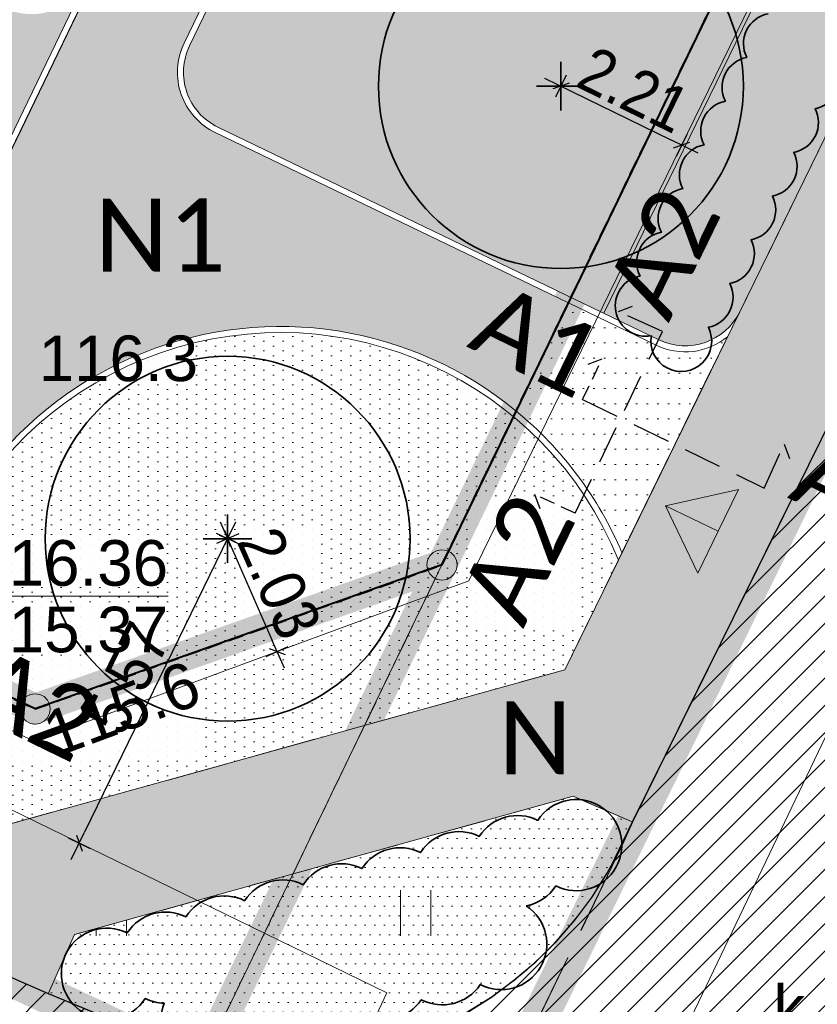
# Model space of a CAD drawing. Extents: x 6423319 to 6423678, y 5669680 to 5669855.
# Tile 5 of 29: x 6423359 to 6423372, y 5669696 to 5669713. Entities that reach past the tile are written whole.
import ezdxf
from ezdxf.enums import TextEntityAlignment as Align

# ---------------------------------------------------------------- set-up
doc = ezdxf.new("R2010")
doc.units = 0
doc.header["$PDSIZE"] = 0.75
for name, pattern in [('$0$OTWORY$0$HIDDEN', [0.375, 0.25, -0.125]), ('2 1', [3, 2, -1]), ('PRZER1-1', [2, 1, -1]), ('PRZER2-1', [3, 2, -1]), ('PRZER3-1', [4, 3, -1])]:
    doc.linetypes.add(name, pattern=pattern)
doc.layers.get('0').update_dxf_attribs({"linetype": 'CONTINUOUS', "lineweight": 13})
doc.layers.get('Defpoints').update_dxf_attribs({"linetype": 'CONTINUOUS'})
for name, color, linetype, lineweight in [('0 - PMProj. - Opisy + tabela', 7, 'CONTINUOUS', 0), ('22', 101, '$0$OTWORY$0$HIDDEN', 40), ('3 H POWIERZCHNIE', 142, 'CONTINUOUS', 18), ('3 Lawka 2', 171, 'CONTINUOUS', 5), ('3 UKŁAD 1 1', 151, 'CONTINUOUS', 9), ('_MPZP_linie rozgraniczające', 150, '$0$OTWORY$0$HIDDEN', 40), ('a1', 50, 'ByLayer', 40), ('GEPPGD', 7, 'CONTINUOUS', 18), ('GSLKRW', 7, 'CONTINUOUS', 25), ('GSPWPN_O', 7, 'CONTINUOUS', 13), ('GSSKOA', 7, 'PRZER3-1', 18), ('GSSKOD', 7, 'PRZER2-1', 18), ('GSSUTR', 7, 'PRZER2-1', 18), ('GUPIWZ_O', 7, 'CONTINUOUS', 18), ('GUPPRZ', 7, 'CONTINUOUS', 18), ('GUPPRZ_O', 7, 'CONTINUOUS', 18), ('mapa 1', 150, '$0$OTWORY$0$HIDDEN', 40), ('PMProj. - trawnik parkowy', 63, 'CONTINUOUS', 0), ('PR_Z_Drzewa liściaste', 75, 'CONTINUOUS', 20), ('PR_Z_Krzewy', 104, 'CONTINUOUS', 20), ('Z - PMProj. - wejscia do parku', 222, 'CONTINUOUS', 18), ('Z 2', 60, 'CONTINUOUS', 18), ('Z OPIS NAW', 7, 'CONTINUOUS', 20), ('z wym', 130, 'ByLayer', 30)]:
    doc.layers.add(name, color=color, linetype=linetype, lineweight=lineweight)
for name, color, linetype, lineweight, true_color in [('3 N1', 7, 'CONTINUOUS', 18, 0xe2e2e2), ('GESKKL', 7, 'PRZER3-1', 18, 0x24bc24), ('GESUZY', 7, 'PRZER1-1', 18, 0x008000), ('GULEPR', 1, 'CONTINUOUS', 18, 0xff0000), ('GULGPR', 7, 'CONTINUOUS', 18, 0xbfbf00), ('GULKPR', 7, 'CONTINUOUS', 18, 0x803300), ('z rychla blok', 7, 'CONTINUOUS', 20, 0x688f34)]:
    doc.layers.add(name, color=color, linetype=linetype, lineweight=lineweight, true_color=true_color)
doc.layers.add('3 łąki', color=7, linetype='CONTINUOUS')
doc.layers.add('PMProj. - wymiary', color=93, linetype='CONTINUOUS')
doc.layers.add('GESDZI', color=7, linetype='CONTINUOUS', lineweight=18, plot=False)
doc.styles.add('500', font='ROMANS.shx', dxfattribs={"height": 100})
doc.styles.add('BUIB', font='arial.ttf', dxfattribs={"width": 0.9, "height": 0.75})
doc.styles.add('GEO-INFO', font='arial.ttf')
doc.dimstyles.new('SKALA-500', dxfattribs={"dimscale": 10, "dimtxt": 2, "dimasz": 1.5, "dimexe": 1, "dimexo": 0.5, "dimgap": 0.5, "dimtad": 1, "dimdec": 0, "dimrnd": 1, "dimdsep": 46, "dimtxsty": '500', "dimblk1": 'WYMIAR', "dimblk2": 'WYMIAR', "dimsah": 1, "dimcen": 2, "dimse1": 1, "dimse2": 1, "dimclrd": 256, "dimclre": 256, "dimclrt": 5, "dimadec": 0, "dimazin": 0, "dimtfac": 0.5, "dimtdec": 1, "dimtix": 1, "dimtmove": 2, "dimatfit": 3, "dimldrblk": 'WYMIAR', "dimfxl": 1, "dimtolj": 1, "dimarcsym": 0})
pattern_1 = [(90, (4252822.1107, 7451227.79618), (-0.15875, 0.079375), [0, -0.15875])]

# ---------------------------------------------------------------- blocks, each defined once
blk = doc.blocks.new('POINT')
at = {"color": 0}
blk.add_point((0, 0), dxfattribs=at)
blk = doc.blocks.new('EPPGS')
at = {"color": 0}
blk.add_lwpolyline([(0, 0.5), (0.154508, 0.475528), (0.293893, 0.404508), (0.404508, 0.293893), (0.475528, 0.154508), (0.5, 0), (0.475528, -0.154508), (0.404508, -0.293893), (0.293893, -0.404508), (0.154508, -0.475528), (0, -0.5), (-0.154508, -0.475528), (-0.293893, -0.404508), (-0.404508, -0.293893), (-0.475528, -0.154508), (-0.5, 0), (-0.475528, 0.154508), (-0.404508, 0.293893), (-0.293893, 0.404508), (-0.154508, 0.475528)], close=True, dxfattribs=at)
blk = doc.blocks.new('m1')
at = {"layer": 'GSSUTR', "linetype": 'Continuous', "lineweight": 18}
h = blk.add_hatch(dxfattribs=at)
h.set_pattern_fill('PTTU04', scale=0.5, style=0)
h.set_pattern_definition([(90, (-3350, -9747.5), (-2.5, 2.5), [0.75, -4.25]), (90, (-3349.5, -9747.5), (-2.5, 2.5), [0.75, -4.25])])
h.paths.add_polyline_path([(17.841, -47.706), (9.643, -49.978), (9.211, -50.952), (10.982, -51.684), (11.347, -51.82), (11.721, -51.93), (12.102, -52.014), (12.487, -52.072), (12.956, -52.09), (13.425, -52.073), (13.891, -52.022), (14.353, -51.936), (14.806, -51.816), (15.25, -51.662), (15.681, -51.476), (16.096, -51.258), (16.495, -51.01), (16.873, -50.732), (17.23, -50.428), (17.564, -50.097), (17.872, -49.743), (18.152, -49.367), (18.404, -48.97), (18.459, -48.867), (18.816, -48.128)], flags=0)
at = {"layer": '_MPZP_linie rozgraniczające', "ltscale": 10, "const_width": 0.5}
for points in [[(31.68, 32.13), (26.27, 21.17), (21.18, 19.29), (-6.48, -38.96), (-1.4, -41.35), (4.93, -44.35), (8.997, -46.269), (15.687, -43.9), (48.451, 24.011), (31.68, 32.13)], [(15.687, -43.9), (5.264, -65.516)]]:
    blk.add_lwpolyline(points, dxfattribs=at)
at = {"layer": 'GESDZI', "color": 7, "linetype": 'Continuous', "lineweight": 18}
for points in [[(57.145, 42.032), (53.662, 34.819), (48.451, 24.011), (15.687, -43.9), (5.264, -65.516), (4.825, -66.426)], [(-30.591, -43.091), (-18.625, -48.736), (2.914, -58.887), (5.264, -65.516), (15.687, -43.9), (8.997, -46.269), (4.93, -44.35), (-1.4, -41.35), (-6.48, -38.96), (-13.74, -35.54), (-24.576, -30.422)]]:
    blk.add_lwpolyline(points, dxfattribs=at)
blk.add_lwpolyline([(48.451, 24.011), (31.68, 32.13), (26.27, 21.17), (21.18, 19.29), (-6.48, -38.96), (-1.4, -41.35), (1.55, -35.35), (7.68, -38.3), (4.93, -44.35), (8.997, -46.269), (15.687, -43.9)], close=True, dxfattribs=at)
at = {"layer": 'GESKKL', "color": 82, "linetype": 'PRZER3-1', "lineweight": 18, "ltscale": 0.5, "true_color": 0x24bc24}
blk.add_lwpolyline([(48.451, 24.011), (31.68, 32.13), (26.27, 21.17), (21.18, 19.29), (-6.48, -38.96), (-1.4, -41.35), (1.55, -35.35), (7.68, -38.3), (4.93, -44.35), (8.997, -46.269), (15.687, -43.9)], close=True, dxfattribs=at)
at = {"layer": 'GESUZY', "color": 96, "linetype": 'PRZER1-1', "lineweight": 18, "ltscale": 0.5, "true_color": 0x008000}
for points in [[(4.825, -66.426), (5.264, -65.516), (15.687, -43.9), (48.451, 24.011), (53.662, 34.819), (57.145, 42.032)], [(-24.576, -30.422), (-13.74, -35.54), (-6.48, -38.96), (-1.4, -41.35), (4.93, -44.35), (8.997, -46.269), (15.687, -43.9), (5.264, -65.516)]]:
    blk.add_lwpolyline(points, dxfattribs=at)
blk.add_lwpolyline([(48.451, 24.011), (31.68, 32.13), (26.27, 21.17), (21.18, 19.29), (-6.48, -38.96), (-1.4, -41.35), (1.55, -35.35), (7.68, -38.3), (4.93, -44.35), (8.997, -46.269), (15.687, -43.9)], close=True, dxfattribs=at)
at = {"layer": 'GSLKRW', "color": 7, "linetype": 'Continuous', "lineweight": 25}
for points in [[(-3.75, -44.88), (7.18, -50.06), (9.21, -50.95), (10.98, -51.68)], [(16.1, -51.26), (16.5, -51.01), (16.87, -50.73), (17.23, -50.43), (17.56, -50.1), (17.87, -49.74), (18.15, -49.37), (18.4, -48.97), (18.63, -48.56), (18.82, -48.13), (32.29, -20.82)]]:
    blk.add_lwpolyline(points, dxfattribs=at)
at = {"layer": 'GSSKOA', "color": 7, "linetype": 'PRZER3-1', "lineweight": 18, "ltscale": 0.5}
for points in [[(61.66, 39.847), (52.193, 20.055), (51.968, 19.608), (32.287, -20.818), (18.816, -48.128), (18.625, -48.557), (10.691, -64.962), (10.159, -65.975), (9.508, -67.314)], [(-3.75, -44.88), (7.18, -50.06), (9.21, -50.95), (10.98, -51.68)], [(16.1, -51.26), (16.5, -51.01), (16.87, -50.73), (17.23, -50.43), (17.56, -50.1), (17.87, -49.74), (18.15, -49.37), (18.4, -48.97), (18.63, -48.56), (10.69, -64.96)]]:
    blk.add_lwpolyline(points, dxfattribs=at)
at = {"layer": 'GSSKOD', "color": 7, "linetype": 'PRZER2-1', "lineweight": 18, "ltscale": 0.5}
blk.add_lwpolyline([(61.66, 39.847), (52.193, 20.055), (51.968, 19.608), (32.287, -20.818), (18.816, -48.128), (17.841, -47.706), (9.643, -49.978), (9.211, -50.952), (7.181, -50.058), (-3.747, -44.882), (-2.847, -42.971), (8.294, -48.241), (17.706, -45.625), (30.401, -19.645), (49.938, 20.443), (59.732, 40.78)], dxfattribs=at)
at = {"layer": 'GSSUTR', "color": 7, "linetype": 'PRZER2-1', "lineweight": 18, "ltscale": 0.5}
blk.add_lwpolyline([(16.096, -51.258), (16.495, -51.01), (16.873, -50.732), (17.23, -50.428), (17.564, -50.097), (17.872, -49.743), (18.152, -49.367), (18.404, -48.97), (18.459, -48.867), (18.816, -48.128), (17.841, -47.706), (9.643, -49.978), (9.211, -50.952), (10.982, -51.684)], dxfattribs=at)
at = {"layer": 'GULEPR', "color": 1, "linetype": 'Continuous', "lineweight": 18, "true_color": 0xff0000}
blk.add_lwpolyline([(-18.617, -48.906), (-17.84, -48.04), (-12.62, -36.64), (8.98, -46.8), (16.13, -44.16), (36.66, -2.12), (54.081, -10.367)], dxfattribs=at)
at = {"layer": 'GULGPR', "color": 52, "linetype": 'Continuous', "lineweight": 18, "true_color": 0xbfbf00}
blk.add_lwpolyline([(-3.714, -42.148), (5.15, -46.4), (7.54, -47.5), (8.13, -47.7), (14.78, -50.94), (9.82, -61.47), (16.639, -64.789)], dxfattribs=at)
at = {"layer": 'GULKPR', "color": 36, "linetype": 'Continuous', "lineweight": 18, "true_color": 0x803300}
blk.add_lwpolyline([(16.586, -58.022), (33.361, -22.971)], dxfattribs=at)
at = {"layer": 'GUPPRZ_O', "color": 52, "linetype": 'Continuous', "lineweight": 9, "true_color": 0xbfbf00, "flags": 128}
for points in [[(11.183, -44.416), (7.98, -44.416), (7.54, -47.5)], [(7.98, -44.416), (11.183, -44.416)]]:
    blk.add_lwpolyline(points, dxfattribs=at)
at = {"layer": 'GEPPGD', "color": 7, "lineweight": 18, "xscale": 0.5, "yscale": 0.5}
for p in [(15.687, -43.9), (8.997, -46.269)]:
    blk.add_blockref('EPPGS', p, dxfattribs=at)
at = {"layer": 'GUPPRZ', "color": 1, "lineweight": 18, "true_color": 0xff0000}
blk.add_blockref('POINT', (8.98, -46.8), dxfattribs=at)
at = {"layer": 'GSPWPN_O', "color": 7, "linetype": 'Continuous', "lineweight": 0, "style": 'GEO-INFO'}
blk.add_text('116.3', height=0.75, dxfattribs=at).set_placement((9.056, -40.503), align=Align.MIDDLE_LEFT)
at = {"layer": 'GUPIWZ_O', "color": 7, "linetype": 'Continuous', "lineweight": 0, "style": 'GEO-INFO'}
blk.add_text('k', height=0.75, dxfattribs=at).set_placement((21.399, -51.168), align=Align.MIDDLE)
at = {"layer": 'GUPPRZ_O', "color": 52, "linetype": 'Continuous', "lineweight": 0, "true_color": 0xbfbf00, "style": 'GEO-INFO'}
for s, p in [('116.36', (7.98, -44.243)), ('115.37', (7.98, -45.338))]:
    blk.add_text(s, height=0.75, dxfattribs=at).set_placement(p)
at = {"layer": 'GUPPRZ_O', "color": 1, "linetype": 'Continuous', "lineweight": 0, "true_color": 0xff0000, "style": 'GEO-INFO'}
blk.add_text('115.6', height=0.75, rotation=20.3, dxfattribs=at).set_placement((9.19, -46.72), align=Align.MIDDLE_LEFT)
blk = doc.blocks.new('WE')
at = {"layer": 'Z - PMProj. - wejscia do parku', "linetype": 'Continuous'}
h = blk.add_hatch(color=256, dxfattribs=at)
h.dxf.hatch_style = 1
h.paths.add_polyline_path([(6423386.946, 5669699.495), (6423386.946, 5669697.903), (6423388.212, 5669697.903)])
h.paths.add_polyline_path([(6423386.946, 5669699.495), (6423385.681, 5669697.903), (6423386.946, 5669697.903)])
for points in [[(6423386.946, 5669699.495), (6423386.946, 5669697.903), (6423385.681, 5669697.903), (6423386.946, 5669699.495)], [(6423386.946, 5669699.495), (6423386.946, 5669697.903), (6423388.212, 5669697.903), (6423386.946, 5669699.495)]]:
    blk.add_lwpolyline(points, dxfattribs=at)
blk = doc.blocks.new('ry')
at = {"layer": 'PR_Z_Drzewa liściaste', "lineweight": 35}
for p, q in [((6423367.642, 5669711.073), (6423367.642, 5669711.873)), ((6423367.242, 5669711.473), (6423368.042, 5669711.473)), ((6423362.162, 5669703.631), (6423362.162, 5669704.431)), ((6423361.762, 5669704.031), (6423362.562, 5669704.031))]:
    blk.add_line(p, q, dxfattribs=at)
for centre in [(6423367.642, 5669711.473), (6423362.162, 5669704.031)]:
    blk.add_circle(centre, 3, dxfattribs=at)
at = {"layer": 'PR_Z_Krzewy', "linetype": 'Continuous', "lineweight": 35, "transparency": 33554687, "flags": 128}
blk.add_lwpolyline([(6423372.875, 5669713.258, -0.5), (6423372.524, 5669712.54, -0.5), (6423372.173, 5669711.821, -0.5), (6423371.822, 5669711.102, -0.5), (6423371.471, 5669710.383, -0.5), (6423371.119, 5669709.664, -0.5), (6423370.768, 5669708.946, -0.5), (6423370.417, 5669708.227, -0.5), (6423370.066, 5669707.508, -1.392182), (6423369.129, 5669707.368, -0.998102), (6423368.943, 5669708.351, -0.5), (6423369.294, 5669709.07, -0.5), (6423369.645, 5669709.788, -0.5), (6423369.996, 5669710.507, -0.5), (6423370.347, 5669711.226, -0.5), (6423370.698, 5669711.945, -0.5), (6423371.049, 5669712.664, -0.5)], format="xyb", dxfattribs=at)
blk.add_lwpolyline([(6423367.073, 5669697.991, -0.948587), (6423366.316, 5669696.699, -0.381966), (6423365.347, 5669696.45, -0.381966), (6423364.379, 5669696.2, -0.381966), (6423363.411, 5669695.95, -0.381966), (6423362.442, 5669695.701, -0.898446), (6423361.121, 5669696.392, -0.108532), (6423360.809, 5669696.47, -2.236068), (6423360.513, 5669697.548, -0.381966), (6423361.477, 5669697.813, -0.381966), (6423362.442, 5669698.077, -0.381966), (6423363.406, 5669698.341, -0.381966), (6423364.371, 5669698.606, -0.381966), (6423365.335, 5669698.87, -0.381966), (6423366.3, 5669699.135, -0.381966), (6423367.264, 5669699.399, -2.236068), (6423367.56, 5669698.321, -0.203923)], format="xyb", close=True, dxfattribs=at)
blk = doc.blocks.new('WYMIAR')
at = {"layer": 'PMProj. - wymiary', "color": 7}
for p, q in [((0, -1), (0, 1)), ((1.5, 0), (-1, 0))]:
    blk.add_line(p, q, dxfattribs=at)
at = {"layer": 'PMProj. - wymiary', "color": 5}
blk.add_line((-0.5, -0.5), (0.5, 0.5), dxfattribs=at)
blk = doc.blocks.new('*D87')
at = {"layer": 'Defpoints', "color": 0, "transparency": 16777216}
for p in [(6423367.642, 5669711.473), (6423369.628, 5669710.503), (6423369.628, 5669710.503)]:
    blk.add_point(p, dxfattribs=at)
at = {"layer": 'PMProj. - wymiary', "color": 252, "lineweight": -2, "transparency": 16777216}
blk.add_line((6423367.821, 5669711.386), (6423369.448, 5669710.591), dxfattribs=at)
at = {"layer": 'PMProj. - wymiary', "color": 252, "lineweight": -2, "transparency": 16777216, "xscale": 0.2, "yscale": 0.2, "zscale": 0.2}
for p, rotation in [((6423367.642, 5669711.473), 153.9716873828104), ((6423369.628, 5669710.503), 333.9716873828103)]:
    blk.add_blockref('WYMIAR', p, dxfattribs=dict(at, rotation=rotation))
at = {"layer": 'PMProj. - wymiary', "color": 163, "lineweight": 5, "transparency": 16777216, "insert": (6423368.844, 5669711.417), "char_height": 0.75, "attachment_point": 5, "rotation": 333.9717, "style": 'BUIB'}
blk.add_mtext('\\A1;2.21', dxfattribs=at)
blk = doc.blocks.new('*D104')
at = {"layer": 'Defpoints', "color": 0, "transparency": 16777216}
for p in [(6423362.162, 5669704.031), (6423359.723, 5669699.024), (6423359.723, 5669699.024)]:
    blk.add_point(p, dxfattribs=at)
at = {"layer": 'PMProj. - wymiary', "color": 252, "lineweight": -2, "transparency": 16777216}
blk.add_line((6423362.075, 5669703.851), (6423359.811, 5669699.204), dxfattribs=at)
at = {"layer": 'PMProj. - wymiary', "color": 252, "lineweight": -2, "transparency": 16777216, "xscale": 0.2, "yscale": 0.2, "zscale": 0.2}
for p, rotation in [((6423362.162, 5669704.031), 64.0238206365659), ((6423359.723, 5669699.024), 244.0238206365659)]:
    blk.add_blockref('WYMIAR', p, dxfattribs=dict(at, rotation=rotation))
at = {"layer": 'PMProj. - wymiary', "color": 163, "lineweight": 5, "transparency": 16777216, "insert": (6423360.51, 5669701.738), "char_height": 0.75, "attachment_point": 5, "rotation": 64.0238, "style": 'BUIB'}
blk.add_mtext('\\A1;5.57', dxfattribs=at)
blk = doc.blocks.new('*D105')
at = {"layer": 'Defpoints', "color": 0, "transparency": 16777216}
for p in [(6423362.162, 5669704.031), (6423362.977, 5669702.176), (6423362.977, 5669702.176)]:
    blk.add_point(p, dxfattribs=at)
at = {"layer": 'PMProj. - wymiary', "color": 252, "lineweight": -2, "transparency": 16777216}
blk.add_line((6423362.243, 5669703.848), (6423362.897, 5669702.359), dxfattribs=at)
at = {"layer": 'PMProj. - wymiary', "color": 252, "lineweight": -2, "transparency": 16777216, "xscale": 0.2, "yscale": 0.2, "zscale": 0.2}
for p, rotation in [((6423362.162, 5669704.031), 113.7194776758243), ((6423362.977, 5669702.176), 293.7194776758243)]:
    blk.add_blockref('WYMIAR', p, dxfattribs=dict(at, rotation=rotation))
at = {"layer": 'PMProj. - wymiary', "color": 163, "lineweight": 5, "transparency": 16777216, "insert": (6423363.012, 5669703.298), "char_height": 0.75, "attachment_point": 5, "rotation": 293.7195, "style": 'BUIB'}
blk.add_mtext('\\A1;2.03', dxfattribs=at)

msp = doc.modelspace()

# ---------------------------------------------------------------- hatches: boundary and pattern name
at = {"layer": '0 - PMProj. - Opisy + tabela', "linetype": 'Continuous'}
h = msp.add_hatch(dxfattribs=at)
h.set_pattern_fill('ACAD_ISO07W100', scale=0.05)
h.paths.add_polyline_path([(6423395.114, 5669764.594), (6423393.82, 5669765.218, 0.097161), (6423383.338, 5669767.907), (6423375.316, 5669751.279), (6423377.748, 5669750.105), (6423370.522, 5669735.128), (6423366.721, 5669736.962), (6423359.439, 5669721.822), (6423363.222, 5669719.997), (6423355.063, 5669703.087), (6423356.978, 5669702.184, -0.5907), (6423366.907, 5669706.129), (6423367.765, 5669707.907), (6423361.96, 5669710.708, -0.414214), (6423361.447, 5669712.177), (6423383.306, 5669757.485), (6423381.775, 5669758.223, -0.414214), (6423381.309, 5669759.559), (6423383.763, 5669764.645, -0.332572), (6423385.995, 5669765.804, -0.072593), (6423393.235, 5669763.502), (6423394.332, 5669762.973)])
h = msp.add_hatch(dxfattribs=at)
h.set_pattern_fill('ACAD_ISO07W100', scale=0.05)
h.paths.add_polyline_path([(6423368.646, 5669703.8), (6423370.382, 5669707.352, -0.291914), (6423369.207, 5669707.212), (6423367.765, 5669707.907), (6423366.907, 5669706.129, -0.120891)])
at = {"layer": '3 H POWIERZCHNIE', "true_color": 0xd5ceca}
h = msp.add_hatch(color=254, dxfattribs=at)
h.dxf.hatch_style = 1
h.paths.add_polyline_path([(6423352.928, 5669728.353, 0.352572), (6423357.738, 5669710.757, -0.363404), (6423358.052, 5669709.513), (6423358.427, 5669710.289), (6423359.842, 5669713.222, -0.494212), (6423358.286, 5669712.901, -0.322392), (6423354.644, 5669728.294, -0.108057), (6423360.696, 5669736.499), (6423369.546, 5669743.564, 0.273218), (6423372.301, 5669751.684), (6423370.396, 5669759.751, -0.354081), (6423372.389, 5669764.212, -0.089729), (6423380.69, 5669766.022, -0.564634), (6423381.626, 5669764.588), (6423383.277, 5669768.009, 0.127688), (6423371.344, 5669765.367, 0.092996), (6423369.864, 5669764.018), (6423368.924, 5669762.039, 0.123816), (6423368.94, 5669759.39), (6423370.842, 5669751.336, -0.269452), (6423368.585, 5669744.716), (6423358.136, 5669736.27, 0.069362), (6423354.888, 5669732.481)])
at = {"layer": '3 H POWIERZCHNIE', "lineweight": 35, "true_color": 0xecf3de}
h = msp.add_hatch(dxfattribs=at)
h.set_pattern_fill('GRAVEL-002', color=254, scale=2.5, pattern_type=2)
h.set_pattern_definition([(0, (0.125, 0), (2.5, 2.5), [0.75, -0.875, 0.125, -0.75]), (0, (1.125, 0.5), (2.5, 2.5), [0.125, -0.625, 0.5, -1.25]), (0, (1.5, 0.625), (2.5, 2.5), [0.125, -2.375]), (0, (0.375, 0.75), (2.5, 2.5), [0.5, -2]), (0, (0.125, 1), (2.5, 2.5), [0.25, -2.25]), (0, (1.875, 1.25), (2.5, 2.5), [0.25, -0.125, 0.125, -2]), (0, (0.875, 1.375), (2.5, 2.5), [0.375, -2.125]), (0, (0.25, 1.625), (2.5, 2.5), [0.25, -2.25]), (0, (1.25, 1.875), (2.5, 2.5), [0.125, -0.75, 0.375, -1.25]), (0, (0.75, 2), (2.5, 2.5), [0.25, -2.25]), (0, (1.625, 2.125), (2.5, 2.5), [0.25, -2.25]), (0, (1.125, 2.25), (2.5, 2.5), [0.25, -2.25]), (0, (2.125, 2.375), (2.5, 2.5), [0.25, -2.25]), (90, (0, 0), (-2.5, 2.5), [0.5, -0.125, 0.25, -1, 0.5, -0.125]), (90, (0.125, 1.625), (-2.5, 2.5), [0.125, -2.375]), (90, (0.5, 0.875), (-2.5, 2.5), [0.25, -0.5, 0.125, -1.625]), (90, (0.625, 1.25), (-2.5, 2.5), [0.25, -0.5, 0.375, -1.375]), (90, (1, 0.625), (-2.5, 2.5), [0.125, -1.25, 0.25, -0.125, 0.25, -0.5]), (90, (1.125, 0.375), (-2.5, 2.5), [0.125, -2.375]), (90, (1.375, 1.125), (-2.5, 2.5), [0.125, -0.125, 0.375, -1.875]), (90, (1.5, 0.75), (-2.5, 2.5), [0.25, -1, 0.125, -0.125, 0.125, -0.875]), (90, (1.75, 0.125), (-2.5, 2.5), [0.375, -2.125]), (90, (2, 2), (-2.5, 2.5), [0.125, -0.125, 0.125, -2.125]), (90, (2.125, 1.375), (-2.5, 2.5), [0.375, -2.125]), (90, (2.4375, 1.1875), (-2.5, 2.5), [0.125, -2.375]), (45, (0.875, 0), (0, 2.50000000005), [0.176775, -3.358758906]), (45, (0.625, 2.375), (0, 2.50000000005), [0.176775, -0.530325, 0.530325, -2.298108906]), (45, (0.875, 2), (0, 2.50000000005), [0.35355, -0.8838835, 0.176775, -2.121325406]), (45, (1.375, 1.875), (0, 2.50000000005), [0.35355, -1.2374375, 0.176775, -1.767771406]), (45, (0.375, 0.75), (0, 2.50000000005), [0.176775, -3.358758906]), (45, (1, 0.75), (0, 2.50000000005), [0.53033, -3.005203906]), (45, (1.5, 1), (0, 2.50000000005), [0.176775, -1.06066, 0.176775, -2.121323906]), (45, (1.875, 1.25), (0, 2.50000000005), [0.35355, -3.181983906]), (45, (2.375, 1.25), (0, 2.50000000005), [0.35355, -3.181983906]), (45, (2.375, 0.5), (0, 2.50000000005), [0.176775, -3.358758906]), (45, (2.125, 1.75), (0, 2.50000000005), [0.176775, -3.358758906]), (45, (1.875, 2.125), (0, 2.50000000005), [0.176775, -3.358758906]), (45, (2.375, 2.375), (0, 2.50000000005), [0.176775, -3.358758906]), (45, (0, 2.375), (0, 2.50000000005), [0.176775, -3.358758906]), (45, (1.25, 1.375), (0, 2.50000000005), [0.176775, -3.358758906]), (45, (1.5, 2.375), (0, 2.50000000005), [0.176775, -1.2374375, 0.176775, -1.944546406]), (45, (0.375, 1), (0, 2.50000000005), [0.35355, -3.181983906]), (45, (0.375, 1.625), (0, 2.50000000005), [0.530325, -3.005208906]), (135, (0.125, 1), (-2.50000000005, 3e-16), [0.265175, -3.270358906]), (135, (1.5, 0.875), (-2.50000000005, 3e-16), [0.176775, -3.358758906]), (135, (2.25, 1.25), (-2.50000000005, 3e-16), [0.176775, -3.358758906]), (135, (1.375, 1.75), (-2.50000000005, 3e-16), [0.176775, -3.358758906]), (135, (1.5, 2.125), (-2.50000000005, 3e-16), [0.176775, -3.358758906]), (135, (1.125, 2.25), (-2.50000000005, 3e-16), [0.176775, -3.358758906]), (135, (1.625, 2.125), (-2.50000000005, 3e-16), [0.176775, -3.358758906]), (135, (0.125, 0.625), (-2.50000000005, 3e-16), [0.176775, -3.358758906]), (135, (0.625, 1.5), (-2.50000000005, 3e-16), [0.176775, -3.358758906]), (135, (0.625, 0.75), (-2.50000000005, 3e-16), [0.35355, -3.181983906]), (135, (1.125, 0.5), (-2.50000000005, 3e-16), [0.35355, -3.181983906]), (135, (2.125, 1.875), (-2.50000000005, 3e-16), [0.35355, -3.181983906]), (135, (1.375, 1.25), (-2.50000000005, 3e-16), [0.176775, -3.358758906]), (135, (1.75, 0.5), (-2.50000000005, 3e-16), [0.35355, -2.12132, 0.176775, -0.883888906]), (135, (0.25, 1.625), (-2.49999875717, 1.24288e-06), [0.35355, -0.70710675, 0.35355, -2.121327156]), (135, (0, 0.25), (-2.50000000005, 3e-16), [0.3535, -0.884, 0.3535, -0.884, 0.17675, -0.883783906]), (26.56505118, (0.875, 0.75), (2.5, 1.3e-10), [0.559, -0.2795, 0.2795, -4.4721699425]), (26.56505118, (1.25, 2.25), (2.5, 1.3e-10), [0.559, -5.0311699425]), (26.56505118, (1.25, 0.5), (2.5, 1.3e-10), [0.2795, -5.3106699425]), (26.56505118, (0.125, 0.625), (2.5, 1.3e-10), [0.2795, -5.3106699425]), (26.56505118, (0.625, 1.25), (2.5, 1.3e-10), [0.2795, -5.3106699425]), (26.56505118, (0.125, 1.5), (2.5, 1.3e-10), [0.2795, -5.3106699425]), (63.43494882, (0.5, 1.75), (1.3e-10, 2.5), [0.2795, -5.3106699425]), (63.43494882, (1.375, 1.75), (1.3e-10, 2.5), [0.2795, -5.3106699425]), (63.43494882, (1.625, 0), (1.3e-10, 2.5), [0.2795, -5.3106699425]), (63.43494882, (0, 1.375), (1.3e-10, 2.5), [0.2795, -5.3106699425]), (63.43494882, (1, 0.125), (1.3e-10, 2.5), [0.2795, -1.9565, 0.2795, -3.0746699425]), (116.56505118, (0.625, 2.25), (-1.3e-10, 2.5), [0.2795, -5.3106699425]), (116.56505118, (2.125, 1.75), (-1.3e-10, 2.5), [0.2795, -5.3106699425]), (116.56505118, (1, 2.25), (-1.3e-10, 2.5), [0.2795, -5.3106699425]), (116.56505118, (0, 0.875), (-1.3e-10, 2.5), [0.2795, -5.3106699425]), (153.43494882, (1.875, 0.5), (-2.5, 1.3e-10), [0.2795, -5.3106699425]), (153.43494882, (2.375, 1.125), (-2.5, 1.3e-10), [0.2795, -5.3106699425]), (153.43494882, (0.875, 1.375), (-2.5, 1.3e-10), [0.2795, -5.3106699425]), (153.43494882, (1.25, 1.875), (-2.5, 1.3e-10), [0.2795, -5.3106699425]), (153.43494882, (2.125, 2.375), (-2.5, 1.3e-10), [0.2795, -5.3106699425]), (153.43494882, (0.375, 0), (-2.5, 1.3e-10), [0.41925, -5.1709199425])])
h.paths.add_polyline_path([(6423352.928, 5669728.353, 0.352572), (6423357.738, 5669710.757, -0.363404), (6423358.052, 5669709.513), (6423358.427, 5669710.289), (6423359.842, 5669713.222, -0.494212), (6423358.286, 5669712.901, -0.322392), (6423354.644, 5669728.294, -0.108057), (6423360.696, 5669736.499), (6423369.546, 5669743.564, 0.273218), (6423372.301, 5669751.684), (6423370.396, 5669759.751, -0.354081), (6423372.389, 5669764.212, -0.089729), (6423380.69, 5669766.022, -0.564634), (6423381.626, 5669764.588), (6423383.277, 5669768.009, 0.127688), (6423371.344, 5669765.367, 0.092996), (6423369.864, 5669764.018), (6423368.924, 5669762.039, 0.123816), (6423368.94, 5669759.39), (6423370.842, 5669751.336, -0.269452), (6423368.585, 5669744.716), (6423358.136, 5669736.27, 0.069362), (6423354.888, 5669732.481)])
at = {"layer": '3 H POWIERZCHNIE', "true_color": 0xedee99}
h = msp.add_hatch(dxfattribs=at)
h.set_pattern_fill('DOTS', color=61, scale=0.1, style=0)
h.paths.add_polyline_path([(6423368.346, 5669707.738), (6423395.051, 5669762.515), (6423394.288, 5669762.883), (6423367.808, 5669707.997)])
h = msp.add_hatch(dxfattribs=at)
h.set_pattern_fill('DOTS', color=61, scale=0.1, style=0)
h.paths.add_polyline_path([(6423370.583, 5669707.763, 0), (6423370.583, 5669707.763), (6423375.735, 5669718.306), (6423380.76, 5669728.591), (6423396.336, 5669760.551), (6423396.426, 5669760.738, 0.415049), (6423395.961, 5669762.076), (6423395.051, 5669762.515), (6423368.346, 5669707.738), (6423369.25, 5669707.302, 0.412747)])
h = msp.add_hatch(dxfattribs=at)
h.set_pattern_fill('DOTS', color=61, scale=0.1, style=0)
h.set_pattern_definition([(0, (4252822.1107, 7451227.79618), (0.079375, 0.15875), [0, -0.15875])])
h.paths.add_polyline_path([(6423359.211, 5669696.548), (6423360.327, 5669696.087, 0.082556), (6423362.487, 5669695.428, 0.222269), (6423367.453, 5669697.293, 0.096945), (6423368.816, 5669699.372), (6423367.841, 5669699.794), (6423359.643, 5669697.522)])
at = {"layer": '3 N1', "true_color": 0xc4c4c4}
h = msp.add_hatch(color=9, dxfattribs=at)
h.dxf.hatch_style = 1
h.paths.add_polyline_path([(6423341.726, 5669704.762), (6423346.858, 5669702.332), (6423356.637, 5669697.697), (6423359.211, 5669696.548), (6423359.211, 5669696.548), (6423359.643, 5669697.522), (6423367.841, 5669699.794), (6423368.816, 5669699.372), (6423378.068, 5669718.128), (6423403.026, 5669769.296), (6423401.05, 5669770.253, -0.005411), (6423401.007, 5669770.165), (6423400.84, 5669769.82), (6423398.175, 5669764.336), (6423396.426, 5669760.738), (6423396.336, 5669760.551), (6423380.76, 5669728.591), (6423375.735, 5669718.306), (6423370.583, 5669707.763, 0), (6423370.583, 5669707.763), (6423368.588, 5669703.68), (6423367.706, 5669701.875), (6423358.294, 5669699.259), (6423355.878, 5669700.402), (6423355.871, 5669700.388), (6423355.878, 5669700.402), (6423353.104, 5669701.714), (6423347.156, 5669704.535), (6423343.984, 5669706.029), (6423342.632, 5669706.669)])
at = {"layer": '3 łąki', "lineweight": 5, "true_color": 0xcfcfcf}
h = msp.add_hatch(dxfattribs=at)
h.set_pattern_fill('LINE', color=254, scale=0.1, angle=45, style=0)
h.set_pattern_definition([(45, (0, 0), (-0.224506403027, 0.224506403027), [])])
h.paths.add_polyline_path([(6423377.708, 5669703.605), (6423393.635, 5669736.457), (6423408.367, 5669766.713), (6423403.026, 5669769.296), (6423378.068, 5669718.128), (6423368.816, 5669699.372, -0.096945), (6423367.453, 5669697.293, -0.222269), (6423362.487, 5669695.428, -0.082556), (6423360.327, 5669696.087), (6423359.211, 5669696.548), (6423359.211, 5669696.548), (6423356.637, 5669697.697), (6423346.858, 5669702.332), (6423338.489, 5669706.295), (6423334.481, 5669708.193), (6423331.906, 5669702.741), (6423346.983, 5669695.619), (6423356.506, 5669691.068), (6423357.909, 5669690.263, -0.064285), (6423360.041, 5669688.293, -0.226037), (6423361.09, 5669684.22, 0.009214), (6423360.919, 5669683.247, -0.077743), (6423360.691, 5669682.538), (6423359.508, 5669680.186), (6423367.527, 5669683.025), (6423370.119, 5669688.229, -0.18344), (6423372.76, 5669690.573, -0.15656), (6423377.262, 5669690.525), (6423377.797, 5669690.323), (6423380.414, 5669695.861), (6423379.015, 5669696.758, -0.074479), (6423377.727, 5669698.849, -0.072854), (6423377.185, 5669700.888, -0.135741)])
at = {"layer": 'PMProj. - trawnik parkowy', "transparency": 33554687}
h = msp.add_hatch(dxfattribs=at)
h.set_pattern_fill('DOTS', color=256, scale=0.1, angle=90)
h.set_pattern_definition(pattern_1)
edge = h.paths.add_edge_path()
edge.add_line((6423375.476, 5669740.909), (6423371.408, 5669732.591))
edge.add_line((6423371.408, 5669732.591), (6423375.01, 5669730.853))
edge.add_line((6423375.01, 5669730.853), (6423368.492, 5669717.343))
edge.add_line((6423368.492, 5669717.343), (6423364.89, 5669719.081))
edge.add_line((6423364.89, 5669719.081), (6423361.537, 5669712.133))
edge.add_arc((6423362.438, 5669711.699), 1, 154.2448, 244.2448)
edge.add_line((6423362.003, 5669710.798), (6423367.808, 5669707.997))
edge.add_line((6423367.808, 5669707.997), (6423394.288, 5669762.883))
edge.add_line((6423394.288, 5669762.883), (6423393.034, 5669763.488))
edge.add_arc((6423381.728, 5669739.853), 26.2, 64.4358, 80.6621)
edge.add_arc((6423385.654, 5669763.732), 2, 80.6621, 154.2448)
edge.add_line((6423383.853, 5669764.601), (6423381.399, 5669759.515))
edge.add_arc((6423382.21, 5669759.124), 0.9, 154.2448, 244.2448)
edge.add_line((6423381.819, 5669758.313), (6423383.44, 5669757.531))
edge.add_line((6423383.44, 5669757.531), (6423377.032, 5669744.249))
edge.add_arc((6423433.323, 5669715.995), 62.984, 153.34605, 156.6985)
at = {"layer": 'PMProj. - trawnik parkowy'}
h = msp.add_hatch(dxfattribs=at)
h.set_pattern_fill('DOTS', color=256, scale=0.1, angle=90)
h.set_pattern_definition(pattern_1)
h.paths.add_polyline_path([(6423365.687, 5669703.6), (6423366.863, 5669706.037, 0.593781), (6423357.073, 5669702.141), (6423358.997, 5669701.231)])
h = msp.add_hatch(dxfattribs=at)
h.set_pattern_fill('DOTS', color=256, scale=0.1, angle=90)
h.set_pattern_definition(pattern_1)
h.paths.add_polyline_path([(6423357.269, 5669699.744), (6423358.294, 5669699.259), (6423367.706, 5669701.875), (6423368.588, 5669703.68, 0.123558), (6423366.863, 5669706.037), (6423365.687, 5669703.6), (6423358.997, 5669701.231), (6423357.073, 5669702.139, 0.101141)])

# ---------------------------------------------------------------- linework, layer by layer
at = {"layer": '22', "color": 6}
msp.add_lwpolyline([(6423381.68, 5669779.631), (6423376.27, 5669768.67), (6423371.18, 5669766.79), (6423357.251, 5669737.456), (6423347.499, 5669716.919), (6423343.52, 5669708.54), (6423348.6, 5669706.15), (6423354.93, 5669703.15), (6423358.997, 5669701.231), (6423365.687, 5669703.6), (6423398.451, 5669771.511), (6423370.88, 5669784.86), (6423354.528, 5669750.439), (6423340.342, 5669720.555), (6423336.26, 5669711.96), (6423343.52, 5669708.54)], dxfattribs=at)
at = {"layer": '3 UKŁAD 1 1'}
msp.add_line((6423396.336, 5669760.551), (6423370.583, 5669707.763), dxfattribs=at)
at = {"layer": '3 UKŁAD 1 1', "lineweight": 5}
for points in [[(6423359.211, 5669696.548), (6423360.327, 5669696.087, 0.082556), (6423362.487, 5669695.428, 0.222269), (6423367.453, 5669697.293, 0.096945), (6423368.816, 5669699.372), (6423370.446, 5669702.676), (6423375.374, 5669712.667), (6423378.068, 5669718.128), (6423403.026, 5669769.296)], [(6423393.191, 5669763.412, 0.072595), (6423385.979, 5669765.706, 0.332572), (6423383.853, 5669764.601), (6423381.399, 5669759.515, 0.414214), (6423381.819, 5669758.313), (6423383.44, 5669757.531), (6423361.537, 5669712.133, 0.414214), (6423362.003, 5669710.798), (6423369.25, 5669707.302, 0.412747), (6423370.583, 5669707.763, 0.291914)], [(6423367.765, 5669707.907), (6423369.207, 5669707.212, 0.291914), (6423370.382, 5669707.352, 0.291914)], [(6423366.907, 5669706.129, -0.120891), (6423368.646, 5669703.8)]]:
    msp.add_lwpolyline(points, format="xyb", dxfattribs=at)
for points in [[(6423395.114, 5669764.594), (6423393.82, 5669765.218, 0.097161), (6423383.338, 5669767.907), (6423375.316, 5669751.279), (6423377.748, 5669750.105), (6423370.522, 5669735.128), (6423366.721, 5669736.962), (6423359.439, 5669721.822), (6423363.222, 5669719.997), (6423358.517, 5669710.245), (6423355.063, 5669703.087), (6423356.978, 5669702.184, -0.5907), (6423366.907, 5669706.129), (6423367.765, 5669707.907), (6423361.96, 5669710.708, -0.414214), (6423361.447, 5669712.177), (6423383.306, 5669757.485), (6423381.775, 5669758.223, -0.414214), (6423381.309, 5669759.559), (6423383.763, 5669764.645, -0.332572), (6423385.995, 5669765.804, -0.072593), (6423393.235, 5669763.502), (6423394.332, 5669762.973)], [(6423395.114, 5669764.594), (6423393.82, 5669765.218, 0.097161), (6423383.338, 5669767.907), (6423375.316, 5669751.279), (6423377.748, 5669750.105), (6423370.522, 5669735.128), (6423366.721, 5669736.962), (6423359.439, 5669721.822), (6423363.222, 5669719.997), (6423355.063, 5669703.087), (6423356.978, 5669702.184, -0.5907), (6423366.907, 5669706.129), (6423367.765, 5669707.907), (6423361.96, 5669710.708, -0.414214), (6423361.447, 5669712.177), (6423383.306, 5669757.485), (6423381.775, 5669758.223, -0.414214), (6423381.309, 5669759.559), (6423383.763, 5669764.645, -0.332572), (6423385.995, 5669765.804, -0.072593), (6423393.235, 5669763.502), (6423394.332, 5669762.973)], [(6423368.646, 5669703.8), (6423370.382, 5669707.352, -0.291914), (6423369.207, 5669707.212), (6423367.765, 5669707.907), (6423366.907, 5669706.129, -0.120891)]]:
    msp.add_lwpolyline(points, format="xyb", close=True, dxfattribs=at)
for points in [[(6423395.051, 5669762.515), (6423368.346, 5669707.738)], [(6423358.427, 5669710.289), (6423363.088, 5669719.95)], [(6423335.381, 5669710.1), (6423339.193, 5669708.296), (6423343.984, 5669706.029), (6423347.156, 5669704.535), (6423353.104, 5669701.714), (6423358.294, 5669699.259), (6423367.706, 5669701.875), (6423368.588, 5669703.68)], [(6423368.816, 5669699.372), (6423367.841, 5669699.794), (6423359.643, 5669697.522), (6423359.211, 5669696.548), (6423356.637, 5669697.697), (6423353.701, 5669699.089), (6423346.858, 5669702.332), (6423338.489, 5669706.295), (6423334.479, 5669708.195)], [(6423370.583, 5669707.763), (6423368.588, 5669703.68)], [(6423366.863, 5669706.037), (6423366.863, 5669706.037)]]:
    msp.add_lwpolyline(points, dxfattribs=at)
msp.add_arc((6423363.03, 5669701.42), 6, 22.1211, 196.2234, dxfattribs=at)
at = {"layer": 'a1'}
for points in [[(6423398.451, 5669771.511), (6423365.687, 5669703.6)], [(6423365.687, 5669703.6), (6423358.997, 5669701.231), (6423348.6, 5669706.15), (6423343.52, 5669708.54)]]:
    msp.add_lwpolyline(points, dxfattribs=at)
at = {"layer": 'Z 2', "color": 240, "linetype": '2 1', "true_color": 0xfc1b20}
msp.add_lwpolyline([(6423381.68, 5669779.63, 0.6, 0.6, 0), (6423403.027, 5669769.299, 0.6, 0.6, 0), (6423365.923, 5669693.35, 0.6, 0.6, 0), (6423341.726, 5669704.762, 0.6, 0.6, 0), (6423371.18, 5669766.79, 0.6, 0.6, 0), (6423376.27, 5669768.67, 0.6, 0.6, 0), (6423381.68, 5669779.63, 0, 0, 0)], format="xyseb", dxfattribs=at)
at = {"layer": 'z wym', "linetype": '$0$OTWORY$0$HIDDEN'}
for p, q in [((6423368.588, 5669707.766), (6423368.934, 5669707.9)), ((6423368.317, 5669706.983), (6423367.986, 5669706.862)), ((6423371.312, 5669705.585), (6423371.444, 5669705.238)), ((6423367.206, 5669704.763), (6423367.329, 5669704.433))]:
    msp.add_line(p, q, dxfattribs=at)
at = {"layer": 'z wym', "linetype": '$0$OTWORY$0$HIDDEN', "ltscale": 2.5}
for points in [[(6423367.874, 5669704.448), (6423369.311, 5669707.44), (6423368.588, 5669707.766)], [(6423367.998, 5669706.317), (6423370.983, 5669704.864), (6423371.312, 5669705.585)]]:
    msp.add_lwpolyline(points, dxfattribs=at)
at = {"layer": 'z wym', "linetype": '$0$OTWORY$0$HIDDEN'}
for points in [[(6423367.998, 5669706.317), (6423368.317, 5669706.983)], [(6423367.874, 5669704.448), (6423367.206, 5669704.763)]]:
    msp.add_lwpolyline(points, dxfattribs=at)

# ---------------------------------------------------------------- block references
at = {"layer": '3 Lawka 2', "xscale": 0.6044210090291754, "yscale": 0.6044210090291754, "zscale": 0.6044210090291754, "rotation": 64.14081795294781}
msp.add_blockref('WE', (7813752.578, 681353.991), dxfattribs=at)
at = {"layer": 'z rychla blok'}
msp.add_blockref('ry', (0, 0), dxfattribs=at)

# ---------------------------------------------------------------- texts
at = {"layer": 'Z OPIS NAW', "char_height": 1.2, "attachment_point": 1}
for s, insert, width in [('{\\fCalibri Light|b0|i0|c0|p34;N1}', (6423359.976, 5669709.624), 4.51221), ('{\\fCalibri Light|b0|i0|c0|p34;N}', (6423366.616, 5669701.358), 2.01464)]:
    msp.add_mtext(s, dxfattribs=dict(at, insert=insert, width=width))
at = {"layer": 'Z OPIS NAW', "char_height": 1.2, "width": 2.01464, "attachment_point": 1}
for s, insert, rotation in [('{\\fCalibri Light|b0|i0|c238|p34;A2}', (6423368.332, 5669708.091), 64.0688), ('{\\fCalibri Light|b0|i0|c238|p34;A1}', (6423366.602, 5669708.275), 334.0688), ('{\\fCalibri Light|b0|i0|c238|p34;A1}', (6423371.876, 5669705.791), 334.0688), ('{\\fCalibri Light|b0|i0|c238|p34;A2}', (6423365.941, 5669703.061), 64.0688), ('{\\fCalibri Light|b0|i0|c238|p34;A2}', (6423358.343, 5669702.29), 334.0688)]:
    msp.add_mtext(s, dxfattribs=dict(at, insert=insert, rotation=rotation))

# ---------------------------------------------------------------- dimensions: what is measured, and where the dimension line sits
at = {"layer": 'PMProj. - wymiary', "lineweight": 5}
for p1, p2, picture, middle in [((6423367.642, 5669711.473), (6423369.628, 5669710.503), '*D87', (6423368.844, 5669711.417)), ((6423362.162, 5669704.031), (6423359.723, 5669699.024), '*D104', (6423360.51, 5669701.738)), ((6423362.162, 5669704.031), (6423362.977, 5669702.176), '*D105', (6423363.012, 5669703.298))]:
    dim = msp.add_aligned_dim(p1=p1, p2=p2, distance=0, dimstyle='SKALA-500', override={"dimasz": 0.02, "dimgap": 0.01, "dimdec": 2, "dimrnd": 0.01, "dimzin": 1, "dimtxsty": 'BUIB', "dimcen": 0, "dimclrd": 252, "dimclrt": 163, "dimadec": 2, "dimtdec": 2}, dxfattribs=at)
    dim.commit()
    dim.dimension.update_dxf_attribs({"geometry": picture, "text_midpoint": middle})

# ---------------------------------------------------------------- next in the draw order: block references
at = {"layer": 'mapa 1'}
msp.add_blockref('m1', (6423350, 5669747.5), dxfattribs=at)

doc.saveas('drawing.dxf')
